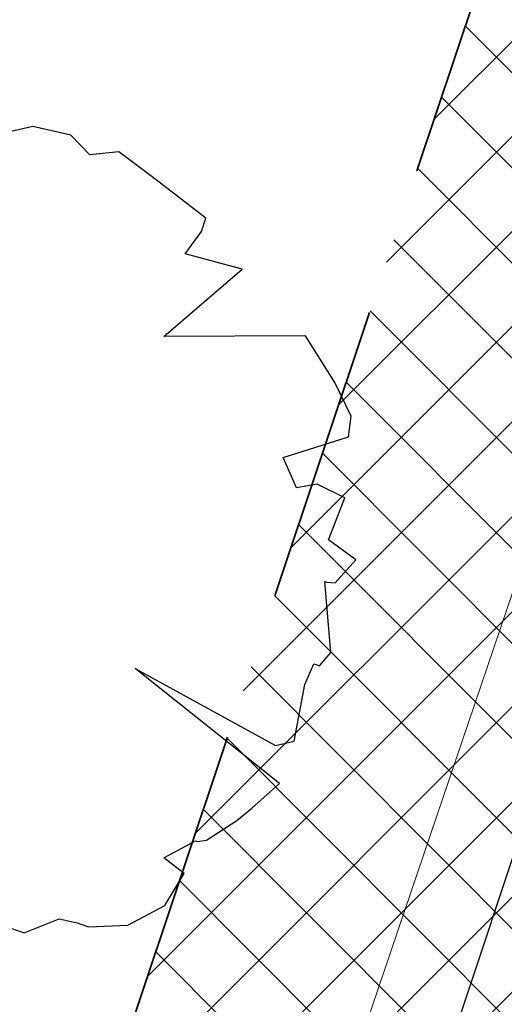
# Model space of a CAD drawing. Header units: metres. Extents: x 6599594 to 6600699, y 5687867 to 5691114.
# Tile 212 of 256: x 6599962.79 to 6599964.42, y 5688916.29 to 5688919.58. Entities that reach past the tile are written whole.
import ezdxf

# ---------------------------------------------------------------- set-up
doc = ezdxf.new("R2010")
doc.units = ezdxf.units.M
doc.header["$MEASUREMENT"] = 0
for name, pattern in [('1', [0]), ('BUG', [1.5, 1, -0.5]), ('GUK', [2, 1.5, -0.5]), ('GUZ', [1, 0.5, -0.5]), ('L_0_04', [1.5, 1, -0.5])]:
    doc.linetypes.add(name, pattern=pattern)
for name, color, linetype, lineweight in [('_kolor chodnik', 50, '1', 5), ('_kolor jezdnia', 4, '1', 0), ('_kolor pobocze', 211, '1', 5), ('_kolor zjazdy kostka', 7, '1', 5), ('_kolor ścieżka @ 1', 10, '1', 0), ('_nasadzenia', 72, 'BUG', 30), ('_obrzeze', 10, 'BUG', 35), ('Dzialki', 130, '1', 30), ('Kontury', 252, 'GUK', 9), ('OT_Komunikacja', 7, 'CONTINUOUS', 0), ('OT_ZagospodarowanieTerenu', 7, 'CONTINUOUS', 0), ('Uzytki', 252, 'GUZ', 9)]:
    doc.layers.add(name, color=color, linetype=linetype, lineweight=lineweight)
doc.layers.add('RS-drzewa projektowane', color=7, linetype='CONTINUOUS')
pattern_1 = [(45, (0, 0), (-0.1414213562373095, 0.1414213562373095), []), (135, (0, 0), (-0.1414213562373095, -0.1414213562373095), [])]

# ---------------------------------------------------------------- blocks, each defined once
blk = doc.blocks.new('d2')
at = {"layer": '_nasadzenia'}
for p, q in [((-293018.855843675, 28216.46941021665), (-293019.0088658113, 28216.43478685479)), ((-293018.6644100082, 28216.42572959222), (-293018.855843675, 28216.46941021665)), ((-293018.5676449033, 28216.32748790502), (-293018.6644100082, 28216.42572959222)), ((-293018.4212701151, 28216.34265583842), (-293018.5676449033, 28216.32748790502)), ((-293018.2402983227, 28216.20477988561), (-293018.4212701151, 28216.34265583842)), ((-293017.9817671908, 28216.00781423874), (-293018.2402983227, 28216.20477988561)), ((-293018.0050329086, 28215.93972023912), (-293017.9817671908, 28216.00781423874)), ((-293018.0871430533, 28215.82655175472), (-293018.0050329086, 28215.93972023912)), ((-293017.7984534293, 28215.74964162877), (-293018.0871430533, 28215.82655175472)), ((-293018.1938077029, 28215.40966504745), (-293017.7984534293, 28215.74964162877)), ((-293017.4792267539, 28215.41244162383), (-293018.1938077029, 28215.40966504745)), ((-293017.3314917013, 28215.17728852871), (-293017.4792267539, 28215.41244162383)), ((-293017.2482667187, 28215.00762989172), (-293017.3314917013, 28215.17728852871)), ((-293017.262052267, 28214.90370684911), (-293017.2482667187, 28215.00762989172)), ((-293017.5911168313, 28214.7988722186), (-293017.262052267, 28214.90370684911)), ((-293017.5240193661, 28214.64558719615), (-293017.5911168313, 28214.7988722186)), ((-293017.4198706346, 28214.66431921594), (-293017.5240193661, 28214.64558719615)), ((-293017.2806340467, 28214.59501953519), (-293017.4198706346, 28214.66431921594)), ((-293017.3634804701, 28214.38433277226), (-293017.2806340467, 28214.59501953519)), ((-293017.2244893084, 28214.28252699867), (-293017.3634804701, 28214.38433277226)), ((-293017.3293743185, 28214.16627670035), (-293017.2244893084, 28214.28252699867)), ((-293017.3515251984, 28213.81535557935), (-293017.3813259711, 28214.17316373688)), ((-293017.3813259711, 28214.17316373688), (-293017.3716003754, 28214.16984078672)), ((-293017.3716003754, 28214.16984078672), (-293017.3293743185, 28214.16627670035)), ((-293017.4071456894, 28213.74987151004), (-293017.3515251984, 28213.81535557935)), ((-293017.4827541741, 28213.65378966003), (-293017.4364681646, 28213.75747156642)), ((-293017.4364681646, 28213.75747156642), (-293017.4072913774, 28213.74750271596)), ((-293018.340181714, 28213.73353405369), (-293017.6313377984, 28213.34606689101)), ((-293017.6100354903, 28213.15411214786), (-293018.340181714, 28213.73353405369)), ((-293017.5369146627, 28213.36812186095), (-293017.4827541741, 28213.65378966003)), ((-293017.6313377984, 28213.34606689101), (-293017.5369146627, 28213.36812186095)), ((-293017.7507446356, 28213.02837527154), (-293017.6100354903, 28213.15411214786)), ((-293017.8259620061, 28212.96716830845), (-293017.7507446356, 28213.02837527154)), ((-293017.9794749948, 28212.86753276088), (-293017.8259620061, 28212.96716830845)), ((-293018.1946652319, 28212.7781072), (-293018.0347503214, 28212.86469208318)), ((-293018.0347503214, 28212.86469208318), (-293018.0250247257, 28212.86136913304)), ((-293018.0250247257, 28212.86136913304), (-293017.9794749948, 28212.86753276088)), ((-293018.0912527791, 28212.69932094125), (-293018.1946652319, 28212.7781072)), ((-293018.1899812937, 28212.53751388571), (-293018.0912527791, 28212.69932094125)), ((-293018.3759947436, 28212.43811947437), (-293018.1899812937, 28212.53751388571)), ((-293018.8995712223, 28212.3997438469), (-293018.7235287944, 28212.46995511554)), ((-293018.7235287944, 28212.46995511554), (-293018.6326747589, 28212.4497762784)), ((-293019.0065527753, 28212.43629629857), (-293018.8995712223, 28212.3997438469)), ((-293018.6326747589, 28212.4497762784), (-293018.5743211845, 28212.42983857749)), ((-293018.5743211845, 28212.42983857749), (-293018.3759947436, 28212.43811947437))]:
    blk.add_line(p, q, dxfattribs=at)

msp = doc.modelspace()

# ---------------------------------------------------------------- hatches: boundary and pattern name
at = {"layer": '_kolor chodnik'}
h = msp.add_hatch(dxfattribs=at)
h.set_pattern_fill('ANSI37', color=256, scale=1.6)
h.set_pattern_definition(pattern_1)
h.paths.add_polyline_path([(6599849.938171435, 5688542.085872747), (6599852.232147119, 5688548.938742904), (6599853.573135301, 5688548.489851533), (6599853.827082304, 5688549.248475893), (6599851.793849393, 5688549.929093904), (6599849.895278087, 5688548.982823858), (6599847.823506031, 5688542.793750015)])
edge = h.paths.add_edge_path()
edge.add_line((6600018.106075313, 5689087.454911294), (6600022.42781917, 5689091.229234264))
edge.add_line((6600022.42781917, 5689091.229234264), (6600020.233254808, 5689093.742094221))
edge.add_line((6600020.233254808, 5689093.742094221), (6600017.159471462, 5689091.057656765))
edge.add_arc((6600023.275194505, 5689085.385140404), 8.34143334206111, 137.1531558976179, 148.8016577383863)
edge.add_line((6600016.140105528, 5689089.706021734), (6600018.106075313, 5689087.454911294))
h.paths.add_polyline_path([(6600038.501784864, 5689187.59229436), (6600037.906968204, 5689187.700586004), (6600037.638296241, 5689186.224843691), (6600038.240083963, 5689186.115282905)])
h.paths.add_polyline_path([(6600069.098302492, 5689360.276020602), (6600068.321239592, 5689360.413462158), (6600068.064048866, 5689358.936495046), (6600068.836639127, 5689358.799546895)])
h.paths.add_polyline_path([(6600082.393785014, 5689362.950258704), (6600082.941124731, 5689366.103121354), (6600081.481377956, 5689366.361351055), (6600080.923159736, 5689363.210828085)])
h.paths.add_polyline_path([(6600074.022236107, 5689388.065861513), (6600072.983907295, 5689388.249860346), (6600072.723374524, 5689386.772538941), (6600073.760538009, 5689386.588865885)])
h.paths.add_polyline_path([(6600105.602402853, 5689486.45426531), (6600106.738797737, 5689489.760539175), (6600105.28818975, 5689490.281952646), (6600104.132785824, 5689486.965912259)])
h.paths.add_polyline_path([(6600132.519778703, 5689678.737346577), (6600131.636986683, 5689678.922259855), (6600131.330470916, 5689677.453953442), (6600132.212256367, 5689677.269208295)])
h.paths.add_polyline_path([(6600156.649397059, 5689798.7449027), (6600156.48800471, 5689797.95886096), (6600157.450195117, 5689797.757316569), (6600157.615023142, 5689798.542205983)])
h.paths.add_polyline_path([(6600189.055358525, 5689948.643107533), (6600187.902868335, 5689948.884512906), (6600187.600024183, 5689947.417400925), (6600188.748131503, 5689947.176379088)])
edge = h.paths.add_edge_path()
edge.add_line((6600204.459383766, 5690032.969035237), (6600204.153258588, 5690031.227801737))
edge.add_arc((6600202.328347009, 5690027.299936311), 4.331100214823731, 41.853001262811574, 65.08011546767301, ccw=False)
edge.add_arc((6600032.903931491, 5690051.979071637), 174.020003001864, 352.8070218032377, 353.495463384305)
edge.add_arc((6600202.372679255, 5690027.343587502), 5.999999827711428, 55.12102442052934, 69.64815978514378)
edge = h.paths.add_edge_path()
edge.add_line((6600205.046027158, 5690040.265402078), (6600204.972740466, 5690038.483452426))
edge.add_arc((6600203.986269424, 5690044.401803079), 5.999999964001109, 279.4630688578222, 294.9140560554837)
edge.add_line((6600206.513819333, 5690038.960158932), (6600206.607027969, 5690041.030672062))
edge.add_arc((6600203.986269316, 5690044.401803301), 4.270000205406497, 284.3702444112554, 307.86193139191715, ccw=False)
edge = h.paths.add_edge_path()
edge.add_arc((6600203.547470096, 5690044.558759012), 6.446878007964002, 324.43500910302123, 356.20133685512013, ccw=False)
edge.add_arc((6600203.986269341, 5690044.401803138), 6.000000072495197, 323.2169970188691, 357.4193489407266)
h.paths.add_polyline_path([(6600208.910055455, 5690121.713696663), (6600208.146285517, 5690121.748120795), (6600207.125602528, 5690121.794124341), (6600209.971605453, 5690121.665851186)])
edge = h.paths.add_edge_path()
edge.add_line((6600238.769818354, 5690481.648294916), (6600240.338176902, 5690490.87374652))
edge.add_line((6600240.338176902, 5690490.87374652), (6600241.251295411, 5690510.829461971))
edge.add_line((6600241.251295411, 5690510.829461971), (6600239.524022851, 5690510.928942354))
edge.add_line((6600239.524022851, 5690510.928942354), (6600238.633343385, 5690491.167757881))
edge.add_line((6600238.633343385, 5690491.167757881), (6600234.579716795, 5690467.661262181))
edge.add_line((6600234.579716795, 5690467.661262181), (6600234.449796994, 5690464.966873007))
edge.add_arc((6600242.443669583, 5690464.607462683), 8.001948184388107, 177.4256737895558, 268.2543056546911)
edge.add_line((6600242.199903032, 5690456.609228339), (6600242.216657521, 5690457.359274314))
edge.add_line((6600242.216657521, 5690457.359274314), (6600242.305257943, 5690458.836738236))
edge.add_arc((6600242.444504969, 5690464.607952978), 5.772894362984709, 177.0298084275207, 268.6178439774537, ccw=False)
edge.add_line((6600236.679365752, 5690464.907083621), (6600236.951876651, 5690470.95443634))
edge.add_line((6600236.951876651, 5690470.95443634), (6600238.15078669, 5690478.210832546))
edge.add_line((6600238.15078669, 5690478.210832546), (6600238.769818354, 5690481.648294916))
h.paths.add_polyline_path([(6600238.769818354, 5690481.648294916), (6600238.15078669, 5690478.210832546), (6600239.670056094, 5690477.930590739), (6600240.266710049, 5690481.376366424)])
edge = h.paths.add_edge_path()
edge.add_line((6600223.366500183, 5690460.339976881), (6600223.278629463, 5690457.997544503))
edge.add_arc((6600220.967166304, 5690465.656339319), 7.999999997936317, 286.7940807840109, 300.2738222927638)
edge.add_line((6600225.000231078, 5690458.747331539), (6600225.240084, 5690461.623695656))
edge.add_arc((6600221.105749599, 5690465.648640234), 5.76999998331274, 293.06724424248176, 315.7681070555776, ccw=False)
edge = h.paths.add_edge_path()
edge.add_arc((6600220.025145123, 5690444.676291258), 5.770000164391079, 37.996647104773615, 59.94382588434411, ccw=False)
edge.add_line((6600224.572175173, 5690448.22839199), (6600224.817793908, 5690451.081798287))
edge.add_arc((6600220.025145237, 5690444.676291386), 7.999999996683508, 53.19588653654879, 68.15166733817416)
edge.add_line((6600223.00235276, 5690452.101669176), (6600222.91504296, 5690449.670427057))
edge = h.paths.add_edge_path()
edge.add_arc((6600221.105749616, 5690465.648640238), 7.999999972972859, 328.0222308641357, 357.0132597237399)
edge.add_line((6600229.094882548, 5690465.23180147), (6600229.218816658, 5690467.593604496))
edge.add_line((6600229.218816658, 5690467.593604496), (6600228.218919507, 5690467.645774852))
edge.add_line((6600228.218919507, 5690467.645774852), (6600227.891778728, 5690461.411918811))
h.paths.add_polyline_path([(6600200.980142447, 5690012.236744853), (6600202.317278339, 5690011.956662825), (6600202.522293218, 5690012.935421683), (6600201.182321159, 5690013.216097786)])
h.paths.add_polyline_path([(6600196.457878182, 5689983.98337835), (6600195.202332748, 5689984.246370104), (6600194.899091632, 5689982.777335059), (6600196.150355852, 5689982.515240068)])
edge = h.paths.add_edge_path()
edge.add_line((6600112.305909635, 5689517.991018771), (6600112.691041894, 5689519.807934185))
edge.add_line((6600112.691041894, 5689519.807934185), (6600113.245521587, 5689522.423769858))
edge.add_line((6600113.245521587, 5689522.423769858), (6600111.553124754, 5689522.782507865))
edge.add_line((6600111.553124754, 5689522.782507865), (6600107.405864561, 5689503.21722655))
edge.add_line((6600107.405864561, 5689503.21722655), (6600099.494506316, 5689480.361667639))
edge.add_line((6600099.494506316, 5689480.361667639), (6600099.182814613, 5689478.891218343))
edge.add_arc((6600107.008997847, 5689477.232359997), 8.000059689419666, 168.0325629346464, 257.7529108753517)
edge.add_line((6600105.311960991, 5689469.414366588), (6600105.784990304, 5689471.593619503))
edge.add_arc((6600107.008927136, 5689477.232314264), 5.769999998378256, 168.0321375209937, 257.7533362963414, ccw=False)
edge.add_line((6600101.364343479, 5689478.42879883), (6600101.647245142, 5689479.76342708))
edge.add_line((6600101.647245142, 5689479.76342708), (6600104.132785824, 5689486.965912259))
edge.add_line((6600104.132785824, 5689486.965912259), (6600105.28818975, 5689490.281952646))
edge.add_line((6600105.28818975, 5689490.281952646), (6600108.240043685, 5689498.809726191))
edge.add_line((6600108.240043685, 5689498.809726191), (6600112.305909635, 5689517.991018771))
h.paths.add_polyline_path([(6600136.009573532, 5689645.499114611), (6600138.333647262, 5689645.012304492), (6600138.661671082, 5689646.578318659), (6600134.869459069, 5689647.372651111)])
at = {"layer": '_kolor jezdnia'}
h = msp.add_hatch(dxfattribs=at)
h.set_pattern_fill('ANSI37', color=4, scale=3.5)
h.set_pattern_definition([(45, (0, 0), (-0.3093592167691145, 0.3093592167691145), []), (135, (0, 0), (-0.3093592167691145, -0.3093592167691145), [])])
edge = h.paths.add_edge_path()
edge.add_line((6599833.066047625, 5688539.933393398), (6599850.649511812, 5688527.983462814))
edge.add_arc((6599857.337592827, 5688536.653968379), 10.95025544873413, 169.5012687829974, 232.3548431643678, ccw=False)
edge.add_arc((6599858.085851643, 5688536.618142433), 11.69295282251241, 162.2507788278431, 169.9967502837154, ccw=False)
edge.add_line((6599846.949484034, 5688540.182754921), (6599847.823506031, 5688542.793750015))
edge.add_line((6599847.823506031, 5688542.793750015), (6599849.895278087, 5688548.982823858))
edge.add_line((6599849.895278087, 5688548.982823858), (6599852.434748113, 5688556.56906746))
edge.add_line((6599852.434748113, 5688556.56906746), (6599928.48625871, 5688783.760284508))
edge.add_line((6599928.48625871, 5688783.760284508), (6599931.025728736, 5688791.34652811))
edge.add_line((6599931.025728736, 5688791.34652811), (6599996.657773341, 5688987.411326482))
edge.add_line((6599996.657773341, 5688987.411326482), (6599999.197243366, 5688994.997570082))
edge.add_line((6599999.197243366, 5688994.997570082), (6600021.930100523, 5689062.908193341))
edge.add_line((6600021.930100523, 5689062.908193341), (6600017.620224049, 5689067.371531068))
edge.add_line((6600017.620224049, 5689067.371531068), (6600016.714558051, 5689064.654078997))
edge.add_line((6600016.714558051, 5689064.654078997), (6600012.423620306, 5689051.835617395))
edge.add_line((6600012.423620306, 5689051.835617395), (6600009.884150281, 5689044.249373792))
edge.add_line((6600009.884150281, 5689044.249373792), (6599977.53516164, 5688947.612159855))
edge.add_line((6599977.53516164, 5688947.612159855), (6599974.995691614, 5688940.025916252))
edge.add_line((6599974.995691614, 5688940.025916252), (6599942.096912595, 5688841.746295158))
edge.add_line((6599942.096912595, 5688841.746295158), (6599939.557442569, 5688834.160051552))
edge.add_line((6599939.557442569, 5688834.160051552), (6599882.679288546, 5688664.246042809))
edge.add_line((6599882.679288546, 5688664.246042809), (6599880.139818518, 5688656.659799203))
edge.add_line((6599880.139818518, 5688656.659799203), (6599852.46454386, 5688573.984527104))
edge.add_line((6599852.46454386, 5688573.984527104), (6599842.470137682, 5688544.127903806))
edge.add_arc((6599835.706422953, 5688546.652910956), 7.219660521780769, 248.5480913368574, 339.52856074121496, ccw=False)
h.paths.add_polyline_path([(6600044.653202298, 5689172.271628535), (6600046.276244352, 5689181.431901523), (6600047.759199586, 5689189.801539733), (6600051.0603021, 5689208.432603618), (6600052.368792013, 5689215.817578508), (6600054.808584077, 5689229.587499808), (6600056.11707399, 5689236.972474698), (6600057.346666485, 5689243.912161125), (6600058.655146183, 5689251.297078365), (6600058.831439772, 5689252.292060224), (6600060.098987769, 5689259.445963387), (6600060.139929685, 5689259.677035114), (6600061.407468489, 5689266.830886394), (6600072.329030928, 5689328.470998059), (6600073.637511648, 5689335.855921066), (6600077.337304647, 5689356.73715072), (6600078.820259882, 5689365.106788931), (6600081.142794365, 5689378.214921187), (6600082.538516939, 5689386.092227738), (6600095.187867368, 5689457.483787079), (6600091.082877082, 5689465.8405575), (6600089.043088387, 5689454.328211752), (6600087.870641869, 5689447.711051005), (6600087.560133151, 5689445.958573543), (6600086.562151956, 5689440.326076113), (6600082.433200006, 5689417.022719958), (6600080.95024477, 5689408.65308175), (6600077.202698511, 5689387.502337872), (6600075.719743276, 5689379.132699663), (6600073.469199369, 5689366.430874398), (6600071.986244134, 5689358.061236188), (6600069.98686466, 5689346.776955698), (6600068.591142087, 5689338.899649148), (6600065.559290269, 5689321.78820693), (6600064.163567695, 5689313.910900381), (6600059.719426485, 5689288.828650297), (6600058.323703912, 5689280.951343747), (6600057.563846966, 5689276.662793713), (6600056.168124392, 5689268.785487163), (6600054.804920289, 5689261.091711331), (6600053.409197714, 5689253.21440478), (6600053.264817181, 5689252.399536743), (6600051.869094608, 5689244.522230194), (6600051.183555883, 5689240.653124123), (6600049.787833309, 5689232.775817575), (6600046.593849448, 5689214.749319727), (6600045.198126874, 5689206.872013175), (6600044.41754409, 5689202.466488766), (6600042.934588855, 5689194.096850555), (6600036.429952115, 5689157.38538759), (6600034.946996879, 5689149.01574938), (6600030.579776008, 5689124.367629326), (6600027.529365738, 5689107.151445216), (6600024.895072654, 5689094.014582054), (6600030.583685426, 5689094.264316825), (6600032.945013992, 5689106.191885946), (6600043.170247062, 5689163.901990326)])
edge = h.paths.add_edge_path()
edge.add_line((6600111.106812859, 5689535.144351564), (6600111.256844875, 5689535.85214863))
edge.add_line((6600111.256844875, 5689535.85214863), (6600112.915748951, 5689543.678261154))
edge.add_line((6600112.915748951, 5689543.678261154), (6600117.304772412, 5689564.384094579))
edge.add_line((6600117.304772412, 5689564.384094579), (6600119.067357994, 5689572.699339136))
edge.add_line((6600119.067357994, 5689572.699339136), (6600120.087667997, 5689577.512794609))
edge.add_line((6600120.087667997, 5689577.512794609), (6600121.642890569, 5689584.849775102))
edge.add_line((6600121.642890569, 5689584.849775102), (6600128.436769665, 5689616.900852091))
edge.add_line((6600128.436769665, 5689616.900852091), (6600129.991992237, 5689624.237832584))
edge.add_line((6600129.991992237, 5689624.237832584), (6600132.660554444, 5689636.827148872))
edge.add_line((6600132.660554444, 5689636.827148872), (6600133.208838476, 5689639.444704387))
edge.add_line((6600133.208838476, 5689639.444704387), (6600134.848957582, 5689647.274775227))
edge.add_line((6600134.848957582, 5689647.274775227), (6600138.97649476, 5689666.979995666))
edge.add_line((6600138.97649476, 5689666.979995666), (6600140.51410642, 5689674.320687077))
edge.add_line((6600140.51410642, 5689674.320687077), (6600145.209128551, 5689696.735129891))
edge.add_line((6600145.209128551, 5689696.735129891), (6600146.746740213, 5689704.075821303))
edge.add_line((6600146.746740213, 5689704.075821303), (6600151.462308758, 5689726.588354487))
edge.add_line((6600151.462308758, 5689726.588354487), (6600152.999920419, 5689733.929045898))
edge.add_line((6600152.999920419, 5689733.929045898), (6600155.244070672, 5689744.642813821))
edge.add_line((6600155.244070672, 5689744.642813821), (6600156.781682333, 5689751.983505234))
edge.add_line((6600156.781682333, 5689751.983505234), (6600161.635515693, 5689775.156126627))
edge.add_line((6600161.635515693, 5689775.156126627), (6600163.378142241, 5689783.475576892))
edge.add_line((6600163.378142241, 5689783.475576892), (6600163.850769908, 5689785.731942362))
edge.add_line((6600163.850769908, 5689785.731942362), (6600167.028500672, 5689800.902704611))
edge.add_line((6600167.028500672, 5689800.902704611), (6600179.49088801, 5689860.399222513))
edge.add_line((6600179.49088801, 5689860.399222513), (6600181.233514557, 5689868.718672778))
edge.add_line((6600181.233514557, 5689868.718672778), (6600181.84713393, 5689871.648144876))
edge.add_line((6600181.84713393, 5689871.648144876), (6600183.384745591, 5689878.988836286))
edge.add_line((6600183.384745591, 5689878.988836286), (6600184.935818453, 5689886.393792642))
edge.add_line((6600184.935818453, 5689886.393792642), (6600186.575937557, 5689894.223863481))
edge.add_line((6600186.575937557, 5689894.223863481), (6600194.05133812, 5689929.912074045))
edge.add_line((6600194.05133812, 5689929.912074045), (6600195.691457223, 5689937.742144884))
edge.add_line((6600195.691457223, 5689937.742144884), (6600202.915799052, 5689972.231779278))
edge.add_line((6600202.915799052, 5689972.231779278), (6600204.555918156, 5689980.061850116))
edge.add_line((6600204.555918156, 5689980.061850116), (6600206.062781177, 5689987.255744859))
edge.add_line((6600206.062781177, 5689987.255744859), (6600207.702900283, 5689995.085815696))
edge.add_line((6600207.702900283, 5689995.085815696), (6600210.232559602, 5690007.162628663))
edge.add_line((6600210.232559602, 5690007.162628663), (6600211.694938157, 5690014.144150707))
edge.add_arc((6600028.177652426, 5690052.584442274), 187.5000004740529, 348.1696294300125, 357.4195276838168)
edge.add_line((6600215.487522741, 5690044.142720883), (6600208.310270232, 5690026.480446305))
edge.add_arc((6600032.903933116, 5690051.97907145), 177.2500013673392, 348.1696294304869, 351.7289130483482, ccw=False)
edge.add_line((6600206.38894146, 5690015.640182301), (6600205.966941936, 5690013.625519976))
edge.add_line((6600205.966941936, 5690013.625519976), (6600204.326822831, 5690005.795449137))
edge.add_line((6600204.326822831, 5690005.795449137), (6600197.076961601, 5689971.183982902))
edge.add_line((6600197.076961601, 5689971.183982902), (6600195.334335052, 5689962.864532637))
edge.add_line((6600195.334335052, 5689962.864532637), (6600193.44722506, 5689953.855305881))
edge.add_line((6600193.44722506, 5689953.855305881), (6600191.909227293, 5689946.512771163))
edge.add_line((6600191.909227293, 5689946.512771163), (6600185.496844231, 5689915.899498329))
edge.add_line((6600185.496844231, 5689915.899498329), (6600183.856521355, 5689908.068454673))
edge.add_line((6600183.856521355, 5689908.068454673), (6600182.066605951, 5689899.523243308))
edge.add_line((6600182.066605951, 5689899.523243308), (6600180.32407057, 5689891.204228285))
edge.add_line((6600180.32407057, 5689891.204228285), (6600174.320344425, 5689862.541919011))
edge.add_line((6600174.320344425, 5689862.541919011), (6600172.577809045, 5689854.222903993))
edge.add_line((6600172.577809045, 5689854.222903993), (6600163.663810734, 5689811.666703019))
edge.add_line((6600163.663810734, 5689811.666703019), (6600162.023782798, 5689803.837067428))
edge.add_line((6600162.023782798, 5689803.837067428), (6600160.924220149, 5689798.587659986))
edge.add_line((6600160.924220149, 5689798.587659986), (6600159.279208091, 5689790.734229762))
edge.add_line((6600159.279208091, 5689790.734229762), (6600157.107250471, 5689780.365115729))
edge.add_line((6600157.107250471, 5689780.365115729), (6600155.462238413, 5689772.511685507))
edge.add_line((6600155.462238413, 5689772.511685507), (6600153.380318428, 5689762.572418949))
edge.add_line((6600153.380318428, 5689762.572418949), (6600151.735124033, 5689754.718118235))
edge.add_line((6600151.735124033, 5689754.718118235), (6600148.586504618, 5689739.686336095))
edge.add_line((6600148.586504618, 5689739.686336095), (6600146.885007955, 5689731.563243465))
edge.add_line((6600146.885007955, 5689731.563243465), (6600141.75088822, 5689707.052510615))
edge.add_line((6600141.75088822, 5689707.052510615), (6600140.110896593, 5689699.223048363))
edge.add_line((6600140.110896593, 5689699.223048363), (6600133.483561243, 5689667.583574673))
edge.add_line((6600133.483561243, 5689667.583574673), (6600131.860394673, 5689659.834436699))
edge.add_line((6600131.860394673, 5689659.834436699), (6600131.740984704, 5689659.26436315))
edge.add_line((6600131.740984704, 5689659.26436315), (6600130.117814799, 5689651.515209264))
edge.add_line((6600130.117814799, 5689651.515209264), (6600127.27873359, 5689637.961189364))
edge.add_line((6600127.27873359, 5689637.961189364), (6600126.924568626, 5689636.290366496))
edge.add_line((6600126.924568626, 5689636.290366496), (6600125.166244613, 5689627.995226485))
edge.add_line((6600125.166244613, 5689627.995226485), (6600118.009503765, 5689594.232298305))
edge.add_line((6600118.009503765, 5689594.232298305), (6600116.25117975, 5689585.937158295))
edge.add_line((6600116.25117975, 5689585.937158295), (6600113.665314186, 5689573.737975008))
edge.add_line((6600113.665314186, 5689573.737975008), (6600111.898534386, 5689565.402943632))
edge.add_line((6600111.898534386, 5689565.402943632), (6600104.889982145, 5689532.339115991))
edge.add_line((6600104.889982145, 5689532.339115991), (6600103.22663594, 5689524.492047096))
edge.add_line((6600103.22663594, 5689524.492047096), (6600096.623876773, 5689493.342605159))
edge.add_line((6600096.623876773, 5689493.342605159), (6600094.968986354, 5689485.535427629))
edge.add_line((6600094.968986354, 5689485.535427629), (6600094.300101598, 5689482.379870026))
edge.add_line((6600094.300101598, 5689482.379870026), (6600099.182814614, 5689478.891218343))
edge.add_line((6600099.182814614, 5689478.891218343), (6600099.494506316, 5689480.361667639))
edge.add_line((6600099.494506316, 5689480.361667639), (6600111.106812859, 5689535.144351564))
edge = h.paths.add_edge_path()
edge.add_arc((6600239.213891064, 5690851.400367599), 10.00000000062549, -2.8342403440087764, 76.13703556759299, ccw=False)
edge.add_line((6600249.201658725, 5690850.905901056), (6600249.082723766, 5690848.503524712))
edge.add_line((6600249.082723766, 5690848.503524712), (6600247.016487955, 5690806.767468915))
edge.add_line((6600247.016487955, 5690806.767468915), (6600246.092398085, 5690789.152178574))
edge.add_line((6600246.092398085, 5690789.152178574), (6600233.768116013, 5690572.015170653))
edge.add_line((6600233.768116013, 5690572.015170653), (6600228.959056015, 5690465.296202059))
edge.add_line((6600228.959056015, 5690465.296202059), (6600234.588724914, 5690465.017134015))
edge.add_line((6600234.588724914, 5690465.017134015), (6600239.262540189, 5690571.767576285))
edge.add_line((6600239.262540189, 5690571.767576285), (6600252.50503885, 5690806.400146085))
edge.add_line((6600252.50503885, 5690806.400146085), (6600254.569211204, 5690848.094521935))
edge.add_arc((6600262.559425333, 5690847.6989487), 7.999999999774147, 76.13703557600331, 177.1657596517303, ccw=False)
edge.add_line((6600264.476229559, 5690855.465921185), (6600241.609896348, 5690861.109083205))
edge = h.paths.add_edge_path()
edge.add_line((6600250.031475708, 5690451.625307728), (6600250.231741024, 5690455.772579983))
edge.add_line((6600250.231741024, 5690455.772579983), (6600246.257763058, 5690456.417303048))
edge.add_line((6600246.257763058, 5690456.417303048), (6600242.171761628, 5690456.61060902))
edge.add_arc((6600242.563100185, 5690464.586983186), 7.985968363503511, 176.9123644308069, 267.1911945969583, ccw=False)
edge.add_line((6600234.588724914, 5690465.017134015), (6600228.959056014, 5690465.296202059))
edge.add_arc((6600220.965133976, 5690465.657286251), 8.002072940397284, 267.8289300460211, 357.413716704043, ccw=False)
edge.add_line((6600220.661989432, 5690457.660957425), (6600212.406915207, 5690458.119572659))
edge.add_line((6600212.406915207, 5690458.119572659), (6600208.431872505, 5690457.817501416))
edge.add_line((6600208.431872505, 5690457.817501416), (6600208.233912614, 5690454.548331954))
edge.add_line((6600208.233912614, 5690454.548331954), (6600212.129565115, 5690453.127270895))
edge.add_line((6600212.129565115, 5690453.127270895), (6600218.640548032, 5690452.76554962))
edge.add_line((6600218.640548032, 5690452.76554962), (6600216.486747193, 5690452.885205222))
edge.add_line((6600216.486747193, 5690452.885205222), (6600220.468905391, 5690452.663974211))
edge.add_arc((6600220.025145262, 5690444.676291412), 7.99999997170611, -0.3386579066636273, 86.8201700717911, ccw=False)
edge.add_line((6600228.025005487, 5690444.629006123), (6600227.803602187, 5690439.649256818))
edge.add_line((6600227.803602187, 5690439.649256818), (6600226.885525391, 5690435.936828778))
edge.add_line((6600226.885525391, 5690435.936828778), (6600225.534849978, 5690405.967249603))
edge.add_line((6600225.534849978, 5690405.967249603), (6600226.115199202, 5690402.187514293))
edge.add_line((6600226.115199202, 5690402.187514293), (6600213.445139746, 5690121.008786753))
edge.add_line((6600213.445139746, 5690121.008786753), (6600213.352800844, 5690118.960058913))
edge.add_line((6600213.352800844, 5690118.960058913), (6600209.980184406, 5690044.131649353))
edge.add_arc((6600203.98626942, 5690044.401803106), 5.999999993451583, 257.4162346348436, 357.41934921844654, ccw=False)
edge.add_line((6600202.679069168, 5690038.545931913), (6600201.589735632, 5690033.666039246))
edge.add_line((6600201.589735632, 5690033.666039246), (6600203.67987942, 5690033.199458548))
edge.add_arc((6600202.372679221, 5690027.343587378), 5.999999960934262, -8.27108729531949, 77.41623506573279, ccw=False)
edge.add_line((6600208.310270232, 5690026.480446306), (6600215.487522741, 5690044.142720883))
edge.add_line((6600215.487522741, 5690044.142720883), (6600216.199687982, 5690059.9446614))
edge.add_line((6600216.199687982, 5690059.9446614), (6600216.537356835, 5690067.437056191))
edge.add_line((6600216.537356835, 5690067.437056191), (6600223.893528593, 5690230.66011469))
edge.add_line((6600223.893528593, 5690230.66011469), (6600224.231197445, 5690238.152509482))
edge.add_line((6600224.231197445, 5690238.152509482), (6600233.507835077, 5690443.987992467))
edge.add_arc((6600241.499722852, 5690443.627812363), 7.999999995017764, 87.29208981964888, 177.4195277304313, ccw=False)
edge.add_line((6600241.877677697, 5690451.618879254), (6600246.021541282, 5690451.422886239))
edge.add_line((6600246.021541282, 5690451.422886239), (6600246.427694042, 5690451.44338883))
edge.add_line((6600246.427694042, 5690451.44338883), (6600246.79397003, 5690451.461878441))
edge.add_line((6600246.79397003, 5690451.461878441), (6600250.031475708, 5690451.625307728))
edge = h.paths.add_edge_path()
edge.add_line((6600007.33756506, 5689086.20374581), (6600006.980466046, 5689080.740822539))
edge.add_line((6600006.980466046, 5689080.740822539), (6600007.229745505, 5689080.720859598))
edge.add_line((6600007.229745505, 5689080.720859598), (6600008.093335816, 5689080.601653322))
edge.add_line((6600008.093335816, 5689080.601653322), (6600008.702681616, 5689080.53831051))
edge.add_arc((6600008.140193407, 5689070.554142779), 9.999999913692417, -18.557800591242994, 86.77547804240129, ccw=False)
edge.add_line((6600017.620224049, 5689067.371531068), (6600021.930100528, 5689062.908193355))
edge.add_arc((6599734.83819726, 5689159.011261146), 302.7499967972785, 341.4922000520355, 343.8640860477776)
edge.add_arc((6600034.895369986, 5689072.315877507), 9.581213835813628, 98.63328270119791, 164.5273290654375, ccw=False)
edge.add_line((6600033.457137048, 5689081.788529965), (6600033.832640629, 5689081.798737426))
edge.add_line((6600033.832640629, 5689081.798737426), (6600034.422462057, 5689082.05700874))
edge.add_line((6600034.422462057, 5689082.05700874), (6600036.833623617, 5689082.139040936))
edge.add_line((6600036.833623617, 5689082.139040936), (6600036.730225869, 5689087.148851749))
edge.add_line((6600036.730225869, 5689087.148851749), (6600036.579860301, 5689087.134303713))
edge.add_arc((6600036.479565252, 5689093.136286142), 6.002820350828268, 169.1687651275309, 270.9573417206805, ccw=False)
edge.add_line((6600030.583685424, 5689094.264316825), (6600024.895072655, 5689094.014582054))
edge.add_arc((6600015.200558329, 5689096.162123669), 9.929528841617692, 271.0943432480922, 347.5094668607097, ccw=False)
edge.add_arc((6600014.909438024, 5689089.646776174), 3.446070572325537, 264.4236009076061, 278.0194998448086, ccw=False)
edge.add_line((6600014.574573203, 5689086.217014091), (6600014.299554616, 5689086.232508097))
edge.add_line((6600014.299554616, 5689086.232508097), (6600010.474232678, 5689086.448019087))
edge.add_line((6600010.474232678, 5689086.448019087), (6600007.33756506, 5689086.20374581))
edge = h.paths.add_edge_path()
edge.add_line((6600105.490725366, 5689463.953528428), (6600106.927559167, 5689464.047234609))
edge.add_line((6600106.927559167, 5689464.047234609), (6600107.835, 5689468.66))
edge.add_line((6600107.835, 5689468.66), (6600105.311960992, 5689469.414366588))
edge.add_arc((6600107.008997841, 5689477.232359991), 8.000059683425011, 168.0325628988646, 257.75291091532, ccw=False)
edge.add_line((6600099.182814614, 5689478.891218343), (6600094.300101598, 5689482.379870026))
edge.add_arc((6600586.245114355, 5689378.104238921), 502.8750369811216, 168.032376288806, 169.9522165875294)
edge.add_line((6600091.082877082, 5689465.8405575), (6600095.187867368, 5689457.483787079))
edge.add_arc((6600103.065173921, 5689456.088064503), 8.000000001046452, 77.7533362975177, 169.9524553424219, ccw=False)
edge.add_line((6600104.762140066, 5689463.906012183), (6600105.490725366, 5689463.953528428))
at = {"layer": '_kolor pobocze'}
h = msp.add_hatch(dxfattribs=at)
h.set_pattern_fill('ANSI37', color=256, scale=1.6)
h.set_pattern_definition(pattern_1)
edge = h.paths.add_edge_path()
edge.add_line((6600035.926965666, 5689101.569442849), (6600036.046865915, 5689102.311543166))
edge.add_arc((6600058.171848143, 5689233.778275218), 133.3154772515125, 259.4578941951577, 260.4470163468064, ccw=False)
edge.add_line((6600033.780707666, 5689102.713067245), (6600032.142559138, 5689101.847662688))
edge.add_arc((6599734.838175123, 5689159.011266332), 302.7500195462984, 347.6801154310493, 349.11639019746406, ccw=False)
edge.add_arc((6600036.478170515, 5689093.133441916), 6.000000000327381, 167.68011541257, 271.5571101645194)
edge.add_line((6600036.64121064, 5689087.1356575), (6600036.730491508, 5689087.137804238))
edge.add_line((6600036.730491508, 5689087.137804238), (6600036.712463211, 5689087.887583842))
edge.add_line((6600036.712463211, 5689087.887583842), (6600036.559840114, 5689087.884077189))
edge.add_arc((6600036.482532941, 5689093.14290691), 5.259397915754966, 170.6455005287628, 270.8422131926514, ccw=False)
edge.add_arc((6600545.796425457, 5688991.216220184), 524.6691769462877, 167.9170060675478, 168.7028219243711, ccw=False)
edge.add_line((6600032.751078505, 5689101.044345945), (6600034.011432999, 5689101.917298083))
edge.add_line((6600034.011432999, 5689101.917298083), (6600035.926965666, 5689101.569442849))
edge = h.paths.add_edge_path()
edge.add_line((6600002.828843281, 5688994.032881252), (6600003.066918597, 5688994.74409159))
edge.add_line((6600003.066918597, 5688994.74409159), (6600001.227880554, 5688995.359703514))
edge.add_line((6600001.227880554, 5688995.359703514), (6600000.55876659, 5688996.702196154))
edge.add_line((6600000.55876659, 5688996.702196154), (6600022.641310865, 5689062.67011804))
edge.add_arc((6599734.838193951, 5689159.011262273), 303.5000002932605, 341.4922000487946, 343.8640860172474)
edge.add_arc((6600035.267451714, 5689072.092773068), 9.250000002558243, 91.55711016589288, 163.8640860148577, ccw=False)
edge.add_line((6600035.016098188, 5689081.339357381), (6600036.868703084, 5689081.389717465))
edge.add_line((6600036.868703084, 5689081.389717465), (6600036.850674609, 5689082.139504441))
edge.add_line((6600036.850674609, 5689082.139504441), (6600034.99571817, 5689082.089080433))
edge.add_arc((6600035.267451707, 5689072.092773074), 9.999999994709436, 91.55711014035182, 163.8640860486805)
edge.add_arc((6599734.838192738, 5689159.011262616), 302.7500015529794, 341.4922000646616, 343.8640860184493, ccw=False)
edge.add_line((6600021.930100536, 5689062.908193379), (6599999.748942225, 5688996.645678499))
edge.add_line((6599999.748942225, 5688996.645678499), (6600000.695212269, 5688994.747107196))
edge.add_line((6600000.695212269, 5688994.747107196), (6600002.828843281, 5688994.032881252))
h.paths.add_polyline_path([(6599971.7492186, 5688907.297112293), (6599971.084233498, 5688908.631320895), (6599997.822068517, 5688988.526766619), (6599999.164561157, 5688989.195880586), (6600001.003599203, 5688988.580268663), (6600001.241674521, 5688989.291479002), (6599999.108043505, 5688990.005704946), (6599997.209472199, 5688989.059434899), (6599970.270280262, 5688908.583087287), (6599971.216550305, 5688906.684515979), (6599973.350181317, 5688905.970290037), (6599973.588256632, 5688906.681500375)])
h.paths.add_polyline_path([(6599932.504667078, 5688790.060553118), (6599931.835553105, 5688791.403045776), (6599968.343406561, 5688900.4641754), (6599969.685899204, 5688901.133289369), (6599971.524937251, 5688900.517677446), (6599971.763012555, 5688901.228887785), (6599969.629381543, 5688901.94311373), (6599967.730810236, 5688900.996843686), (6599931.025728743, 5688791.34652811), (6599931.971998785, 5688789.447956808), (6599934.105629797, 5688788.73373086), (6599934.343705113, 5688789.4449412)])
at = {"layer": '_kolor zjazdy kostka'}
h = msp.add_hatch(dxfattribs=at)
h.set_pattern_fill('ANSI37', color=256, scale=1.6)
h.set_pattern_definition(pattern_1)
h.paths.add_polyline_path([(6600244.137440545, 5690813.934732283), (6600242.369522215, 5690814.022127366), (6600242.097568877, 5690808.528921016), (6600243.865482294, 5690808.441426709)])
h.paths.add_polyline_path([(6600247.012128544, 5690806.679412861), (6600247.442736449, 5690815.377295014), (6600247.393289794, 5690814.378518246), (6600247.113277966, 5690808.722537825)])
h.paths.add_polyline_path([(6600242.297085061, 5690788.088808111), (6600240.958726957, 5690788.155683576), (6600240.648818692, 5690782.664569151), (6600241.987258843, 5690782.599147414)])
h.paths.add_polyline_path([(6600245.558275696, 5690780.919298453), (6600246.037231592, 5690789.405686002), (6600244.985820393, 5690788.453468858), (6600244.612601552, 5690781.981345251)])
h.paths.add_polyline_path([(6600241.348405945, 5690723.711515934), (6600242.272017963, 5690722.691689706), (6600242.749709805, 5690731.155680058), (6600241.698138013, 5690730.203317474), (6600241.472690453, 5690726.27550499)])
h.paths.add_polyline_path([(6600225.772794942, 5690394.589141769), (6600224.731429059, 5690393.637598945), (6600224.461246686, 5690387.644646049), (6600225.412923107, 5690386.603142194)])
h.paths.add_polyline_path([(6600223.012390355, 5690333.280720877), (6600223.372595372, 5690341.272607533), (6600222.32835346, 5690340.318436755), (6600222.058239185, 5690334.324941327)])
h.paths.add_polyline_path([(6600215.496388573, 5690166.390602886), (6600215.856593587, 5690174.382489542), (6600214.812834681, 5690173.428760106), (6600214.542018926, 5690167.435062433)])
h.paths.add_polyline_path([(6600212.446537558, 5690121.053392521), (6600213.399499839, 5690120.010473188), (6600213.788744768, 5690128.503024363), (6600212.745135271, 5690127.54943145)])
h.paths.add_polyline_path([(6600209.977420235, 5690121.665589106), (6600210.225142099, 5690127.162117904), (6600207.346107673, 5690127.291879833), (6600207.119593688, 5690121.794395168)])
h.paths.add_polyline_path([(6600207.950178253, 5690070.725854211), (6600204.880846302, 5690070.828947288), (6600204.643784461, 5690065.333808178), (6600207.702521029, 5690065.204598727)])
h.paths.add_polyline_path([(6600200.981479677, 5690012.236464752), (6600199.969248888, 5690007.339980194), (6600201.282587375, 5690007.064882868), (6600202.31726072, 5690011.956666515)])
h.paths.add_polyline_path([(6600193.613960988, 5689970.406358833), (6600192.398010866, 5689970.660657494), (6600191.286205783, 5689965.274578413), (6600192.486379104, 5689965.023185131)])
h.paths.add_polyline_path([(6600189.061271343, 5689948.671423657), (6600189.98413328, 5689953.050774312), (6600188.818902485, 5689953.32186217), (6600187.908781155, 5689948.91282903)])
h.paths.add_polyline_path([(6600180.976201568, 5689915.317449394), (6600179.952861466, 5689910.421322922), (6600181.008474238, 5689910.200199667), (6600182.033843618, 5689915.09540201)])
h.paths.add_polyline_path([(6600176.508279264, 5689893.538690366), (6600177.476023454, 5689893.335973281), (6600178.603605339, 5689898.719146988), (6600177.636002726, 5689898.922290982)])
h.paths.add_polyline_path([(6600179.28182965, 5689859.401159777), (6600180.522246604, 5689860.211927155), (6600181.057490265, 5689860.561775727), (6600183.598022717, 5689860.029600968), (6600184.726606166, 5689865.412570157), (6600182.186324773, 5689865.943033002), (6600181.604764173, 5689866.832779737), (6600181.024456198, 5689867.720610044)])
h.paths.add_polyline_path([(6600160.200810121, 5689810.862606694), (6600159.232772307, 5689811.065842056), (6600158.207991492, 5689806.171529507), (6600159.175735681, 5689805.968812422)])
h.paths.add_polyline_path([(6600156.49391753, 5689797.987177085), (6600155.463416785, 5689793.068691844), (6600156.431160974, 5689792.865974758), (6600157.461419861, 5689797.784520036)])
edge = h.paths.add_edge_path()
edge.add_arc((6600173.111981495, 5689800.679690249), 5.999999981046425, 204.673115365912, 239.5411154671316, ccw=False)
edge.add_arc((6600173.162096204, 5689800.685330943), 6.047914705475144, 168.3203586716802, 204.5234866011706, ccw=False)
edge.add_line((6600167.239404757, 5689801.9096668), (6600163.651667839, 5689784.781499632))
edge.add_arc((6600169.524220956, 5689783.551410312), 5.999999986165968, 139.2146049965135, 168.1696294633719, ccw=False)
edge.add_arc((6600169.524220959, 5689783.551410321), 5.999999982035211, 96.80962310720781, 139.2146050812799, ccw=False)
edge.add_line((6600168.812796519, 5689789.509083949), (6600170.070461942, 5689795.507731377))
h.paths.add_polyline_path([(6600163.526364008, 5689776.866746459), (6600166.051243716, 5689776.337874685), (6600167.179826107, 5689781.720838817), (6600164.653945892, 5689782.249920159), (6600163.941148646, 5689783.340449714), (6600163.493329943, 5689784.025580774), (6600161.750703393, 5689775.706130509), (6600162.438017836, 5689776.155376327)])
h.paths.add_polyline_path([(6600152.614191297, 5689774.643430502), (6600153.639138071, 5689779.536616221), (6600152.646757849, 5689779.744928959), (6600151.646447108, 5689774.846147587)])
h.paths.add_polyline_path([(6600150.121074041, 5689767.466820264), (6600148.177624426, 5689758.16795459), (6600149.115997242, 5689757.971390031), (6600151.066362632, 5689767.268392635)])
h.paths.add_polyline_path([(6600142.970741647, 5689739.332500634), (6600141.888449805, 5689734.142420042), (6600144.036614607, 5689733.695518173), (6600145.123068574, 5689738.882330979)])
h.paths.add_polyline_path([(6600136.256357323, 5689701.052153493), (6600137.154085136, 5689700.864096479), (6600138.287960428, 5689706.274871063), (6600137.386492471, 5689706.464182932)])
h.paths.add_polyline_path([(6600130.081494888, 5689667.099389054), (6600129.212847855, 5689667.281639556), (6600128.083282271, 5689661.898895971), (6600128.953953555, 5689661.716447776)])
h.paths.add_polyline_path([(6600128.397394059, 5689659.030340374), (6600127.554144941, 5689659.207226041), (6600126.49340855, 5689653.810049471), (6600127.269860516, 5689653.647397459)])
h.paths.add_polyline_path([(6600134.990411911, 5689640.633636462), (6600137.30714639, 5689640.148363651), (6600138.339560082, 5689645.040620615), (6600136.015486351, 5689645.500958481), (6600135.435178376, 5689646.388788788), (6600134.8548704, 5689647.276619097), (6600133.214751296, 5689639.446548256), (6600134.102581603, 5689640.026856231)])
h.paths.add_polyline_path([(6600122.164164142, 5689634.294831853), (6600121.024067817, 5689628.914244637), (6600122.015114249, 5689628.705875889), (6600123.155614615, 5689634.086346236)])
h.paths.add_polyline_path([(6600114.54207576, 5689593.450769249), (6600113.493359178, 5689593.398339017), (6600112.364315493, 5689588.045694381), (6600113.29076438, 5689587.54753241)])
h.paths.add_polyline_path([(6600110.194543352, 5689572.941097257), (6600109.20781945, 5689573.148880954), (6600108.067717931, 5689567.768269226), (6600109.05014319, 5689567.535215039)])
h.paths.add_polyline_path([(6600119.083213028, 5689565.540446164), (6600119.089125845, 5689565.542290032), (6600121.462438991, 5689565.065690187), (6600122.598093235, 5689570.447168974), (6600120.229622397, 5689570.949214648), (6600119.651446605, 5689571.8119627), (6600119.073270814, 5689572.727655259), (6600117.310757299, 5689564.412754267)])
h.paths.add_polyline_path([(6600101.698666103, 5689532.937884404), (6600100.730666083, 5689533.141679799), (6600099.694214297, 5689528.250234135), (6600100.669121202, 5689528.045267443)])
h.paths.add_polyline_path([(6600094.064021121, 5689496.827028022), (6600093.080194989, 5689497.033910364), (6600092.036590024, 5689492.143967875), (6600093.038865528, 5689491.933250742)])
h.paths.add_polyline_path([(6600083.709836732, 5689453.74980843), (6600082.738586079, 5689448.336231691), (6600084.647281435, 5689448.027407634), (6600085.606840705, 5689453.416583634)])
h.paths.add_polyline_path([(6600084.434394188, 5689446.82589514), (6600083.348896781, 5689447.018140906), (6600082.567374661, 5689442.58660872), (6600083.649300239, 5689442.394910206)])
h.paths.add_polyline_path([(6600078.04194071, 5689410.721110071), (6600078.996952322, 5689416.137564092), (6600078.054833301, 5689416.304853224), (6600077.111232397, 5689410.886043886)])
h.paths.add_polyline_path([(6600072.911565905, 5689386.768652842), (6600071.960466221, 5689381.312635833), (6600072.800073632, 5689381.16322159), (6600073.766450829, 5689386.590709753)])
h.paths.add_polyline_path([(6600082.887400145, 5689379.432062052), (6600085.278102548, 5689379.03494316), (6600086.160383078, 5689383.956496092), (6600083.759726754, 5689384.355378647), (6600083.152078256, 5689385.224725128), (6600082.544429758, 5689386.094071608), (6600081.148707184, 5689378.216765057), (6600082.018053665, 5689378.824413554)])
h.paths.add_polyline_path([(6600080.731401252, 5689363.247695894), (6600080.041469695, 5689363.369939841), (6600079.433821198, 5689364.239286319), (6600078.8261727, 5689365.1086328), (6600077.343217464, 5689356.73899459), (6600078.212563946, 5689357.346643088), (6600079.081910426, 5689357.954291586), (6600081.429189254, 5689357.564866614), (6600082.388748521, 5689362.980514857)])
h.paths.add_polyline_path([(6600069.104215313, 5689360.304336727), (6600070.063917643, 5689365.720487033), (6600069.2708267, 5689365.861009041), (6600068.327152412, 5689360.441778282)])
h.paths.add_polyline_path([(6600066.550616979, 5689345.891799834), (6600065.546169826, 5689346.069805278), (6600064.677796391, 5689341.145792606), (6600065.678290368, 5689340.968483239)])
h.paths.add_polyline_path([(6600061.138656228, 5689321.077501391), (6600060.270282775, 5689316.15348863), (6600061.250715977, 5689315.979734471), (6600062.127590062, 5689320.902245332)])
h.paths.add_polyline_path([(6600055.325252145, 5689288.11325564), (6600054.456878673, 5689283.189242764), (6600055.410852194, 5689283.020177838), (6600056.283178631, 5689287.917022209)])
h.paths.add_polyline_path([(6600048.045675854, 5689182.819289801), (6600050.371939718, 5689182.407116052), (6600051.31444535, 5689187.67761207), (6600048.980409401, 5689188.064690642), (6600048.372760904, 5689188.934037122), (6600047.765112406, 5689189.803383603), (6600046.306982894, 5689181.603992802), (6600046.972918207, 5689182.069462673)])
h.paths.add_polyline_path([(6600040.943690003, 5689201.374141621), (6600039.339175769, 5689201.66987967), (6600038.429882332, 5689196.244216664), (6600039.984130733, 5689195.958493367)])
h.paths.add_polyline_path([(6600032.993704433, 5689156.473759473), (6600032.278185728, 5689156.600537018), (6600031.299242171, 5689151.188930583), (6600032.034145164, 5689151.058111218)])
h.paths.add_polyline_path([(6600026.309179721, 5689123.603833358), (6600025.417362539, 5689118.683970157), (6600026.271201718, 5689118.532684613), (6600027.143528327, 5689123.456001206)])
h.paths.add_polyline_path([(6600013.302986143, 5689054.462576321), (6600015.842456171, 5689062.048819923), (6600014.576741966, 5689061.417973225), (6600012.672139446, 5689055.728290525)])
h.paths.add_polyline_path([(6599974.547216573, 5688938.686171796), (6599977.086686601, 5688946.272415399), (6599975.820972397, 5688945.641568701), (6599973.916369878, 5688939.951886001)])
h.paths.add_polyline_path([(6599942.102825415, 5688841.748139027), (6599940.837111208, 5688841.117292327), (6599938.932508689, 5688835.427609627), (6599939.563355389, 5688834.161895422)])
h.paths.add_polyline_path([(6599882.685201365, 5688664.247886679), (6599881.419487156, 5688663.617039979), (6599879.514884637, 5688657.927357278), (6599880.145731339, 5688656.661643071)])
h.paths.add_polyline_path([(6599851.799762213, 5688549.930937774), (6599853.832995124, 5688549.250319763), (6599855.42016389, 5688553.991722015), (6599853.386930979, 5688554.672340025), (6599852.913795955, 5688555.621625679), (6599852.440660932, 5688556.570911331), (6599849.901190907, 5688548.984667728)])
h.paths.add_polyline_path([(6600233.581687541, 5690586.458647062), (6600234.520016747, 5690585.337735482), (6600234.976631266, 5690593.428266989), (6600233.922640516, 5690592.499827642)])
h.paths.add_polyline_path([(6600231.72837122, 5690526.750719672), (6600230.676277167, 5690525.793817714), (6600230.420013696, 5690519.782861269), (6600231.363586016, 5690518.655686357)])
h.paths.add_polyline_path([(6600237.577122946, 5690639.505119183), (6600236.516490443, 5690638.540451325), (6600236.176926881, 5690632.541599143), (6600237.1204992, 5690631.41442423)])
h.paths.add_polyline_path([(6600238.927801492, 5690681.139540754), (6600239.8637879, 5690680.021427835), (6600240.320411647, 5690688.112122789), (6600239.268317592, 5690687.155220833)])
h.paths.add_polyline_path([(6600218.12228406, 5690224.814875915), (6600217.079933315, 5690223.86243318), (6600216.809648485, 5690217.865326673), (6600217.762143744, 5690216.822918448)])
h.paths.add_polyline_path([(6600219.363739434, 5690274.535639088), (6600220.31588625, 5690273.493612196), (6600220.675810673, 5690281.480778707), (6600219.633750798, 5690280.528598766)])
h.paths.add_polyline_path([(6600168.759867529, 5689856.554734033), (6600169.729143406, 5689856.3516961), (6600170.857343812, 5689861.737822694), (6600169.889741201, 5689861.940966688)])
h.paths.add_polyline_path([(6600168.841833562, 5689852.115601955), (6600167.871405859, 5689852.319339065), (6600166.844894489, 5689847.425845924), (6600167.816759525, 5689847.221809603)])
at = {"layer": '_kolor ścieżka @ 1'}
h = msp.add_hatch(dxfattribs=at)
h.set_pattern_fill('ANSI37', color=10, scale=1.8)
h.set_pattern_definition([(45, (0, 0), (-0.1590990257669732, 0.1590990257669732), []), (135, (0, 0), (-0.1590990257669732, -0.1590990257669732), [])])
edge = h.paths.add_edge_path()
edge.add_line((6599877.145262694, 5688659.244027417), (6599854.614951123, 5688591.938475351))
edge.add_line((6599854.614951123, 5688591.938475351), (6599854.214414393, 5688589.387325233))
edge.add_line((6599854.214414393, 5688589.387325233), (6599839.435327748, 5688545.233719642))
edge.add_arc((6599834.523035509, 5688547.748213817), 5.518450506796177, 246.51508714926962, 332.8930934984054, ccw=False)
edge.add_line((6599832.323891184, 5688542.686883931), (6599836.925902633, 5688539.594394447))
edge.add_arc((6599835.881373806, 5688546.52869976), 7.012533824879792, 278.5661808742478, 339.9794081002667)
edge.add_line((6599842.470137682, 5688544.127903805), (6599857.359687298, 5688588.607952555))
edge.add_line((6599857.359687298, 5688588.607952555), (6599857.303782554, 5688591.591210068))
edge.add_line((6599857.303782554, 5688591.591210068), (6599879.508971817, 5688657.925513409))
edge.add_line((6599879.508971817, 5688657.925513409), (6599879.193548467, 5688658.558370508))
edge.add_line((6599879.193548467, 5688658.558370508), (6599877.145262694, 5688659.244027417))
h.paths.add_polyline_path([(6599879.193548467, 5688658.558370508), (6599879.508971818, 5688657.925513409), (6599881.413574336, 5688663.615196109), (6599880.780717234, 5688663.299772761), (6599878.732431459, 5688663.985429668), (6599877.145262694, 5688659.244027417)])
h.paths.add_polyline_path([(6599938.92659587, 5688835.425765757), (6599938.611172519, 5688836.058622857), (6599936.562886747, 5688836.744279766), (6599878.732431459, 5688663.985429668), (6599880.780717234, 5688663.299772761), (6599881.413574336, 5688663.615196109)])
h.paths.add_polyline_path([(6599974.364844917, 5688941.291630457), (6599974.049421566, 5688941.924487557), (6599972.001135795, 5688942.610144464), (6599936.562886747, 5688836.744279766), (6599938.611172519, 5688836.058622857), (6599938.92659587, 5688835.425765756)])
h.paths.add_polyline_path([(6599974.049421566, 5688941.924487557), (6599974.364844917, 5688941.291630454), (6600009.253303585, 5689045.515087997), (6600008.937880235, 5689046.147945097), (6600006.889594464, 5689046.833602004), (6599972.001135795, 5688942.610144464)])
h.paths.add_polyline_path([(6600008.937880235, 5689046.147945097), (6600009.253303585, 5689045.515087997), (6600011.157906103, 5689051.204770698), (6600010.525049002, 5689050.889347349), (6600008.476763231, 5689051.575004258), (6600006.889594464, 5689046.833602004)])
edge = h.paths.add_edge_path()
edge.add_arc((6599858.085851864, 5688536.618142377), 11.69295304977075, 162.2507788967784, 169.9967501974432)
edge.add_line((6599846.570656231, 5688538.649255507), (6599849.824991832, 5688528.706403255))
edge.add_line((6599849.824991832, 5688528.706403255), (6599853.13552, 5688528.731057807))
edge.add_line((6599853.13552, 5688528.731057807), (6599849.868997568, 5688538.728963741))
edge.add_line((6599849.868997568, 5688538.728963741), (6599850.886451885, 5688541.768438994))
edge.add_line((6599850.886451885, 5688541.768438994), (6599849.938171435, 5688542.085872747))
edge.add_line((6599849.938171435, 5688542.085872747), (6599847.823506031, 5688542.793750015))
edge.add_line((6599847.823506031, 5688542.793750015), (6599846.949484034, 5688540.182754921))
edge = h.paths.add_edge_path()
edge.add_arc((6600008.743460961, 5689068.123037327), 7.659999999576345, 341.4922000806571, 372.1491631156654)
edge.add_line((6600016.231900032, 5689069.735141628), (6600014.371922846, 5689078.374983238))
edge.add_arc((6600008.140193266, 5689070.554142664), 10.00000004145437, 51.45178747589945, 78.26461791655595)
edge.add_line((6600010.174112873, 5689080.345116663), (6600010.018184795, 5689077.57739322))
edge.add_arc((6600009.814745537, 5689075.098871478), 2.486856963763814, 14.594442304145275, 85.30763078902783, ccw=False)
edge.add_line((6600012.221360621, 5689075.725498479), (6600013.747330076, 5689068.63716722))
edge.add_line((6600013.747330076, 5689068.63716722), (6600013.596857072, 5689066.921144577))
edge.add_line((6600013.596857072, 5689066.921144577), (6600008.476763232, 5689051.575004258))
edge.add_line((6600008.476763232, 5689051.575004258), (6600010.525049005, 5689050.889347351))
edge.add_line((6600010.525049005, 5689050.889347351), (6600011.157906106, 5689051.204770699))
edge.add_line((6600011.157906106, 5689051.204770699), (6600016.007289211, 5689065.69149478))

# ---------------------------------------------------------------- linework, layer by layer
at = {"layer": '_obrzeze'}
msp.add_line((6600013.484863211, 5689066.53586856), (6599854.614951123, 5688591.938475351), dxfattribs=at)
at = {"layer": 'Dzialki', "linetype": 'CONTINUOUS'}
msp.add_line((6599838.919999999, 5688538.89), (6600019.37, 5689082.13), dxfattribs=at)
at = {"layer": 'Kontury', "flags": 128}
msp.add_lwpolyline([(6599962.769999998, 5688911.74), (6600003.219999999, 5689033.5)], dxfattribs=at)
at = {"layer": 'OT_Komunikacja', "linetype": 'Continuous', "flags": 128}
msp.add_lwpolyline([(6599935.457, 5688831.303), (6599947.402999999, 5688865.905), (6599952.751, 5688883.993000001), (6599952.951, 5688885.41), (6599952.286, 5688887.475999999), (6599952.998, 5688889.796), (6599958.583999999, 5688900.358), (6599962.861, 5688912.999), (6599967.571, 5688926.889), (6599975.536, 5688951.262), (6599978.252, 5688959.676)], dxfattribs=at)
at = {"layer": 'OT_ZagospodarowanieTerenu', "linetype": 'L_0_04', "flags": 128}
msp.add_lwpolyline([(6599962.861, 5688912.999), (6599958.659, 5688913.324), (6599964.521, 5688927.098), (6599967.967, 5688941.089), (6599972.933, 5688950.469999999), (6599975.536, 5688951.262), (6599967.571, 5688926.889)], close=True, dxfattribs=at)
at = {"layer": 'Uzytki', "flags": 128}
msp.add_lwpolyline([(6599962.769999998, 5688911.74), (6600003.219999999, 5689033.5)], dxfattribs=at)

# ---------------------------------------------------------------- block references
at = {"layer": 'RS-drzewa projektowane', "xscale": 0.6632819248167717, "yscale": 0.6632819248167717, "zscale": 0.6632819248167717}
msp.add_blockref('d2', (6794316.947912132, 5670203.752245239), dxfattribs=at)

doc.saveas('drawing.dxf')
